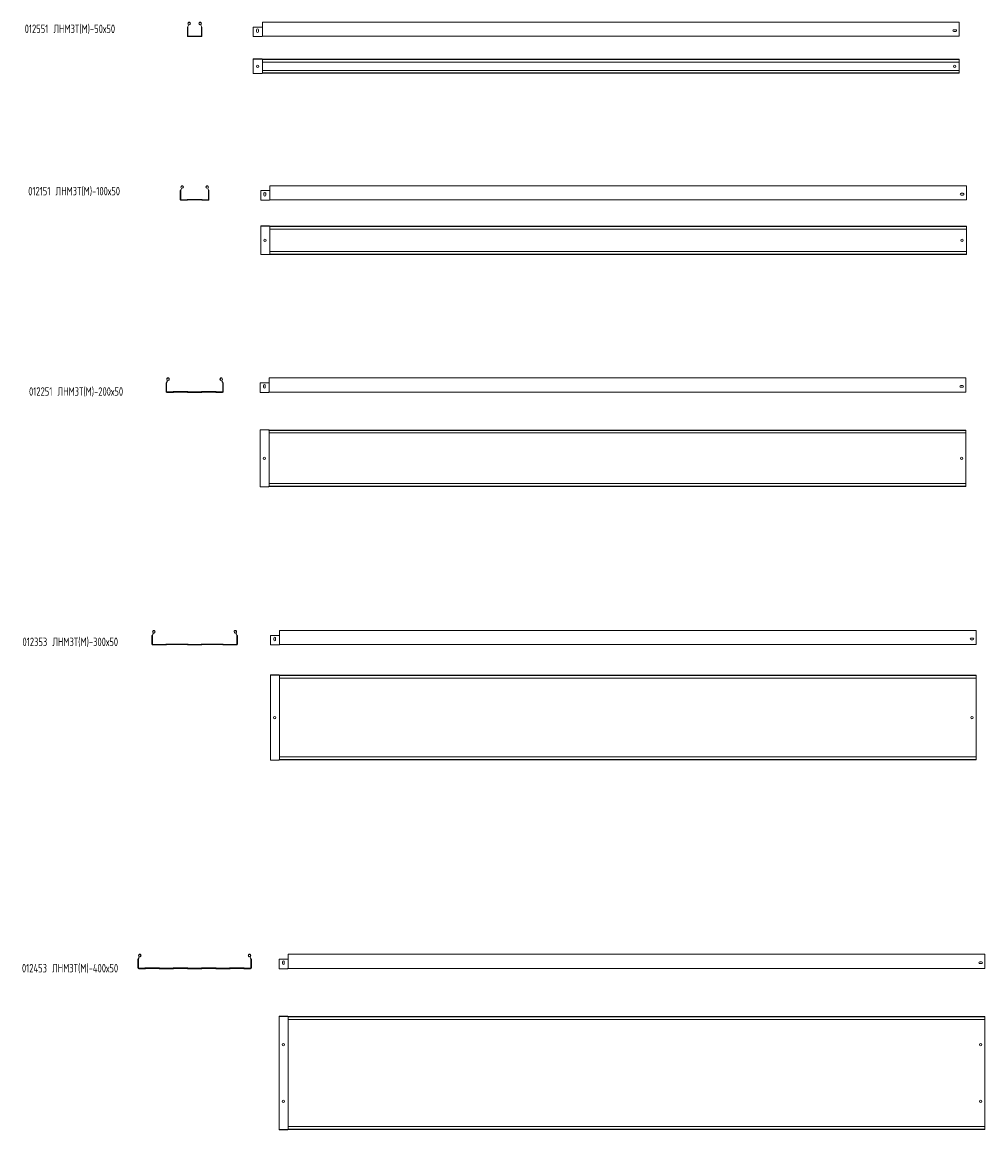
# Model space of a CAD drawing. Header units: millimetres. Extents: x -583 to 2827, y -4183 to -259.
import ezdxf

# ---------------------------------------------------------------- set-up
doc = ezdxf.new("R2010")
doc.units = ezdxf.units.MM
doc.styles.add('SLDTEXTSTYLE0', font='TXT', dxfattribs={"width": 0.7, "bigfont": 'bigfont'})

msp = doc.modelspace()

# ---------------------------------------------------------------- linework, layer by layer
at = {"color": 7, "linetype": 'Continuous', "lineweight": 15}
for p, q in [((4.4, -271.7), (4.8, -271.3)), ((4.8, -272.1), (5.2, -271.7)), ((9.6, -267.5), (9.5, -267)), ((45.9, -267.5), (46.1, -267)), ((50.4, -271.7), (50.7, -272.1)), ((50.8, -271.3), (51.1, -271.7)), ((2735.7, -258.6), (267.7, -258.6)), ((267.7, -266), (267.7, -258.6)), ((267.7, -271.3), (267.7, -266)), ((267.7, -271.7), (267.7, -271.3)), ((267.7, -275.8), (267.7, -271.7)), ((2735.7, -266), (2735.7, -258.6)), ((2735.7, -271.3), (2735.7, -266)), ((2735.7, -271.7), (2735.7, -271.3)), ((2735.7, -275.8), (2735.7, -271.7)), ((2.3, -275.8), (2, -275.8)), ((2, -307.4), (2, -275.8)), ((2.6, -275.8), (2.3, -275.8)), ((2.8, -275.8), (2.6, -275.8)), ((2.8, -307.4), (2.8, -275.8)), ((3.3, -307.4), (3.3, -275.8)), ((51.6, -308), (4, -308)), ((51.6, -308.6), (4, -308.6)), ((51.6, -309.4), (4, -309.4)), ((52.2, -275.8), (52.2, -307.4)), ((52.8, -275.8), (52.8, -307.4)), ((52.8, -275.8), (53, -275.8)), ((53, -275.8), (53.2, -275.8)), ((53.2, -275.8), (53.6, -275.8)), ((53.6, -275.8), (53.6, -307.4)), ((266.1, -275.8), (235.7, -275.8)), ((235.7, -307.4), (235.7, -275.8)), ((235.7, -309.4), (235.7, -307.4)), ((266.1, -309.4), (235.7, -309.4)), ((247.5, -285.3), (247.5, -291.8)), ((254, -291.8), (254, -285.3)), ((266.9, -275.8), (266.1, -275.8)), ((267.1, -275.8), (266.9, -275.8)), ((267.1, -308.7), (266.9, -309)), ((267.5, -275.8), (267.1, -275.8)), ((267.7, -275.8), (267.5, -275.8)), ((267.7, -308.6), (267.5, -308.6)), ((267.7, -307.4), (267.7, -275.8)), ((267.7, -308.6), (267.7, -307.4)), ((267.7, -308.6), (2735.7, -308.6)), ((2717.5, -285.3), (2724, -285.3)), ((2724, -291.8), (2717.5, -291.8)), ((2735.7, -307.4), (2735.7, -275.8)), ((2735.7, -308.6), (2735.7, -307.4)), ((266.1, -389.1), (235.7, -389.1)), ((235.7, -389.6), (235.7, -389.1)), ((266.1, -389.6), (235.7, -389.6)), ((235.7, -389.6), (235.7, -391.1)), ((235.7, -391.1), (235.7, -438.7)), ((266.7, -390), (266.5, -389.8)), ((267.1, -389.7), (266.9, -389.4)), ((267.7, -389.9), (267.5, -389.9)), ((267.7, -390.4), (267.5, -390.4)), ((267.7, -391), (267.7, -389.9)), ((267.7, -389.9), (2735.7, -389.9)), ((2735.7, -391), (267.7, -391)), ((267.7, -400.1), (267.7, -391)), ((2735.7, -391), (2735.7, -389.9)), ((2735.7, -400.1), (2735.7, -391)), ((267.7, -400.1), (2735.7, -400.1)), ((267.7, -400.1), (267.7, -429.6)), ((2735.7, -429.6), (267.7, -429.6)), ((267.7, -438.7), (267.7, -429.6)), ((2735.7, -400.1), (2735.7, -429.6)), ((2735.7, -438.7), (2735.7, -429.6)), ((235.7, -438.7), (235.7, -440.1)), ((235.7, -440.1), (235.7, -440.7)), ((266.1, -440.1), (235.7, -440.1)), ((266.1, -440.7), (235.7, -440.7)), ((266.7, -439.7), (266.5, -439.9)), ((267.1, -440), (266.9, -440.3)), ((267.7, -439.3), (267.5, -439.3)), ((267.7, -439.9), (267.5, -439.9)), ((267.7, -438.7), (2735.7, -438.7)), ((267.7, -439.9), (267.7, -438.7)), ((267.7, -439.9), (2735.7, -439.9)), ((2735.7, -439.9), (2735.7, -438.7)), ((-22.7, -855.6), (-23, -855.6)), ((-23, -887.2), (-23, -855.6)), ((-22.4, -855.6), (-22.7, -855.6)), ((-22.2, -855.6), (-22.4, -855.6)), ((-22.2, -887.2), (-22.2, -855.6)), ((-21.7, -887.2), (-21.7, -855.6)), ((-20.6, -851.5), (-20.2, -851.2)), ((-20.2, -851.9), (-19.8, -851.5)), ((-15.4, -847.3), (-15.5, -846.8)), ((70.9, -847.3), (71.1, -846.8)), ((75.4, -851.5), (75.7, -851.9)), ((75.8, -851.2), (76.1, -851.5)), ((77.2, -855.6), (77.2, -887.2)), ((77.8, -855.6), (77.8, -887.2)), ((77.8, -855.6), (78, -855.6)), ((78, -855.6), (78.2, -855.6)), ((78.2, -855.6), (78.6, -855.6)), ((78.6, -855.6), (78.6, -887.2)), ((292, -855.6), (261.7, -855.6)), ((261.7, -887.2), (261.7, -855.6)), ((292.9, -855.6), (292, -855.6)), ((293.1, -855.6), (292.9, -855.6)), ((293.5, -855.6), (293.1, -855.6)), ((293.7, -855.6), (293.5, -855.6)), ((2761.7, -838.4), (293.7, -838.4)), ((293.7, -845.8), (293.7, -838.4)), ((293.7, -851.2), (293.7, -845.8)), ((293.7, -851.5), (293.7, -851.2)), ((293.7, -855.6), (293.7, -851.5)), ((293.7, -887.2), (293.7, -855.6)), ((2761.7, -845.8), (2761.7, -838.4)), ((2761.7, -851.2), (2761.7, -845.8)), ((2761.7, -851.5), (2761.7, -851.2)), ((2761.7, -855.6), (2761.7, -851.5)), ((2761.7, -887.2), (2761.7, -855.6)), ((1, -887.8), (-21, -887.8)), ((1, -888.4), (-21, -888.4)), ((1, -889.2), (-21, -889.2)), ((2.1, -887.1), (1.6, -887.6)), ((2.5, -887.5), (2, -888)), ((3.1, -888), (2.6, -888.5)), ((52.4, -886.6), (3.1, -886.6)), ((52.4, -887.2), (3.1, -887.2)), ((52.4, -888), (3.1, -888)), ((53, -888.5), (52.5, -888)), ((53.5, -888), (53, -887.5)), ((53.9, -887.6), (53.4, -887.1)), ((76.6, -887.8), (54.6, -887.8)), ((76.6, -888.4), (54.6, -888.4)), ((76.6, -889.2), (54.6, -889.2)), ((261.7, -889.2), (261.7, -887.2)), ((292, -889.2), (261.7, -889.2)), ((273.4, -865.1), (273.4, -871.6)), ((279.9, -871.6), (279.9, -865.1)), ((293.1, -888.6), (292.9, -888.8)), ((293.7, -888.4), (293.5, -888.4)), ((293.7, -888.4), (293.7, -887.2)), ((293.7, -888.4), (2761.7, -888.4)), ((2749.9, -865.1), (2743.4, -865.1)), ((2743.4, -871.6), (2749.9, -871.6)), ((2761.7, -888.4), (2761.7, -887.2)), ((292, -980.8), (261.7, -980.8)), ((261.7, -981.3), (261.7, -980.8)), ((293.1, -981.4), (292.9, -981.1)), ((292, -981.3), (261.7, -981.3)), ((261.7, -981.3), (261.7, -982.8)), ((261.7, -982.8), (261.7, -1004.8)), ((261.7, -1004.8), (261.7, -1006)), ((261.7, -1006), (261.7, -1006.5)), ((261.7, -1006.5), (261.7, -1006.9)), ((261.7, -1006.9), (261.7, -1056.2)), ((292.7, -981.8), (292.4, -981.5)), ((293.7, -981.6), (293.5, -981.6)), ((293.7, -982.1), (293.5, -982.1)), ((293.7, -982.7), (293.7, -981.6)), ((293.7, -981.6), (2761.7, -981.6)), ((2761.7, -982.7), (293.7, -982.7)), ((293.7, -991.8), (293.7, -982.7)), ((293.7, -991.8), (2761.7, -991.8)), ((293.7, -991.8), (293.7, -1004.8)), ((293.7, -1004.8), (293.7, -1005.4)), ((293.7, -1005.4), (293.7, -1005.9)), ((293.7, -1005.9), (293.7, -1006.9)), ((293.7, -1006.9), (293.7, -1056.2)), ((2761.7, -982.7), (2761.7, -981.6)), ((2761.7, -991.8), (2761.7, -982.7)), ((2761.7, -991.8), (2761.7, -1004.8)), ((2761.7, -1004.8), (2761.7, -1005.4)), ((2761.7, -1005.4), (2761.7, -1005.9)), ((2761.7, -1005.9), (2761.7, -1006.9)), ((2761.7, -1006.9), (2761.7, -1056.2)), ((261.7, -1056.2), (261.7, -1056.7)), ((261.7, -1056.7), (261.7, -1057.2)), ((261.7, -1057.2), (261.7, -1058.4)), ((261.7, -1058.4), (261.7, -1080.4)), ((293.7, -1056.2), (293.7, -1057.2)), ((293.7, -1057.2), (293.7, -1057.7)), ((293.7, -1057.7), (293.7, -1058.4)), ((293.7, -1058.4), (293.7, -1071.3)), ((2761.7, -1056.2), (2761.7, -1057.2)), ((2761.7, -1057.2), (2761.7, -1057.7)), ((2761.7, -1057.7), (2761.7, -1058.4)), ((2761.7, -1058.4), (2761.7, -1071.3)), ((261.7, -1080.4), (261.7, -1081.8)), ((261.7, -1081.8), (261.7, -1082.4)), ((292, -1081.8), (261.7, -1081.8)), ((292, -1082.4), (261.7, -1082.4)), ((292.7, -1081.4), (292.4, -1081.6)), ((293.1, -1081.8), (292.9, -1082)), ((293.7, -1081), (293.5, -1081)), ((293.7, -1081.6), (293.5, -1081.6)), ((2761.7, -1071.3), (293.7, -1071.3)), ((293.7, -1080.4), (293.7, -1071.3)), ((293.7, -1080.4), (2761.7, -1080.4)), ((293.7, -1081.6), (293.7, -1080.4)), ((293.7, -1081.6), (2761.7, -1081.6)), ((2761.7, -1080.4), (2761.7, -1071.3)), ((2761.7, -1081.6), (2761.7, -1080.4)), ((-65.4, -1528.1), (-65.6, -1527.4)), ((120.9, -1528.1), (121.1, -1527.4)), ((2759.9, -1519.1), (291.9, -1519.1)), ((291.9, -1526.6), (291.9, -1519.1)), ((291.9, -1531.9), (291.9, -1526.6)), ((2759.9, -1526.6), (2759.9, -1519.1)), ((2759.9, -1531.9), (2759.9, -1526.6)), ((-73.1, -1536.4), (-73.6, -1536.4)), ((-73.6, -1567.3), (-73.6, -1536.4)), ((-72.6, -1536.4), (-73.1, -1536.4)), ((-72.2, -1536.4), (-72.6, -1536.4)), ((-72.2, -1567.3), (-72.2, -1536.4)), ((-71.5, -1567.3), (-71.5, -1536.4)), ((-70.6, -1532.3), (-70.2, -1531.9)), ((-49.3, -1568.4), (-70.4, -1568.4)), ((-49.3, -1569.1), (-70.4, -1569.1)), ((-70.1, -1532.8), (-69.7, -1532.4)), ((-48.2, -1567.9), (-48.3, -1568)), ((-47.7, -1568.4), (-47.8, -1568.5)), ((-46.7, -1569.4), (-46.8, -1569.5)), ((2.2, -1567.2), (-46.6, -1567.2)), ((2.2, -1567.9), (-46.6, -1567.9)), ((2.2, -1569.3), (-46.6, -1569.3)), ((2.3, -1569.5), (2.2, -1569.4)), ((3.3, -1568.5), (3.2, -1568.4)), ((3.8, -1568), (3.7, -1567.9)), ((50.7, -1568.4), (4.9, -1568.4)), ((50.7, -1569.1), (4.9, -1569.1)), ((51.8, -1567.9), (51.7, -1568)), ((52.3, -1568.4), (52.2, -1568.5)), ((53.3, -1569.4), (53.2, -1569.5)), ((102.2, -1567.2), (53.4, -1567.2)), ((102.2, -1567.9), (53.4, -1567.9)), ((102.2, -1569.3), (53.4, -1569.3)), ((102.3, -1569.5), (102.2, -1569.4)), ((103.3, -1568.5), (103.2, -1568.4)), ((103.8, -1568), (103.7, -1567.9)), ((126, -1568.4), (104.9, -1568.4)), ((126, -1569.1), (104.9, -1569.1)), ((125.3, -1532.4), (125.6, -1532.8)), ((125.8, -1531.9), (126.1, -1532.3)), ((127.1, -1536.4), (127.1, -1567.3)), ((127.8, -1536.4), (128.1, -1536.4)), ((127.8, -1536.4), (127.8, -1567.3)), ((128.1, -1536.4), (128.7, -1536.4)), ((128.7, -1536.4), (129.2, -1536.4)), ((129.2, -1536.4), (129.2, -1567.3)), ((289.2, -1536.4), (259.9, -1536.4)), ((259.9, -1567.3), (259.9, -1536.4)), ((259.9, -1570.5), (259.9, -1567.3)), ((271.7, -1545.9), (271.7, -1552.4)), ((278.2, -1552.4), (278.2, -1545.9)), ((290.4, -1536.4), (289.2, -1536.4)), ((290.9, -1536.4), (290.4, -1536.4)), ((290.9, -1569.5), (290.4, -1570)), ((291.7, -1536.4), (290.9, -1536.4)), ((291.9, -1536.4), (291.7, -1536.4)), ((291.9, -1569.1), (291.7, -1569.1)), ((291.9, -1532.3), (291.9, -1531.9)), ((291.9, -1536.4), (291.9, -1532.3)), ((291.9, -1567.3), (291.9, -1536.4)), ((291.9, -1569.1), (291.9, -1567.3)), ((291.9, -1569.1), (2759.9, -1569.1)), ((2741.7, -1545.9), (2748.2, -1545.9)), ((2748.2, -1552.4), (2741.7, -1552.4)), ((2759.9, -1532.3), (2759.9, -1531.9)), ((2759.9, -1536.4), (2759.9, -1532.3)), ((2759.9, -1567.3), (2759.9, -1536.4)), ((2759.9, -1569.1), (2759.9, -1567.3)), ((-49.3, -1570.5), (-70.4, -1570.5)), ((50.7, -1570.5), (4.9, -1570.5)), ((126, -1570.5), (104.9, -1570.5)), ((289.2, -1570.5), (259.9, -1570.5)), ((289.2, -1702.5), (259.9, -1702.5)), ((259.9, -1703.2), (259.9, -1702.5)), ((289.2, -1703.2), (259.9, -1703.2)), ((259.9, -1703.2), (259.9, -1705.7)), ((259.9, -1705.7), (259.9, -1726.8)), ((259.9, -1726.8), (259.9, -1728.9)), ((290.4, -1704), (289.9, -1703.5)), ((290.9, -1703.6), (290.4, -1703)), ((291.9, -1703.9), (291.7, -1703.9)), ((291.9, -1704.6), (291.7, -1704.6)), ((291.9, -1705), (291.9, -1703.9)), ((291.9, -1703.9), (2759.9, -1703.9)), ((2759.9, -1705), (291.9, -1705)), ((291.9, -1714.1), (291.9, -1705)), ((291.9, -1714.1), (2759.9, -1714.1)), ((291.9, -1714.1), (291.9, -1726.8)), ((291.9, -1726.8), (291.9, -1727.9)), ((2759.9, -1705), (2759.9, -1703.9)), ((2759.9, -1714.1), (2759.9, -1705)), ((2759.9, -1714.1), (2759.9, -1726.8)), ((2759.9, -1726.8), (2759.9, -1727.9)), ((259.9, -1728.9), (259.9, -1729)), ((259.9, -1729), (259.9, -1729.5)), ((259.9, -1729.5), (259.9, -1778.3)), ((291.9, -1727.9), (291.9, -1728)), ((291.9, -1728), (291.9, -1729.5)), ((291.9, -1729.5), (291.9, -1778.3)), ((2759.9, -1727.9), (2759.9, -1728)), ((2759.9, -1728), (2759.9, -1729.5)), ((2759.9, -1729.5), (2759.9, -1778.3)), ((259.9, -1778.3), (259.9, -1778.9)), ((259.9, -1778.9), (259.9, -1779)), ((259.9, -1779), (259.9, -1781)), ((259.9, -1781), (259.9, -1826.8)), ((291.9, -1778.3), (291.9, -1779.9)), ((291.9, -1779.9), (291.9, -1780)), ((291.9, -1780), (291.9, -1781)), ((291.9, -1781), (291.9, -1826.8)), ((2759.9, -1778.3), (2759.9, -1779.9)), ((2759.9, -1779.9), (2759.9, -1780)), ((2759.9, -1780), (2759.9, -1781)), ((2759.9, -1781), (2759.9, -1826.8)), ((259.9, -1826.8), (259.9, -1828.9)), ((259.9, -1828.9), (259.9, -1829)), ((259.9, -1829), (259.9, -1829.5)), ((259.9, -1829.5), (259.9, -1878.3)), ((291.9, -1826.8), (291.9, -1827.9)), ((291.9, -1827.9), (291.9, -1828)), ((291.9, -1828), (291.9, -1829.5)), ((291.9, -1829.5), (291.9, -1878.3)), ((2759.9, -1826.8), (2759.9, -1827.9)), ((2759.9, -1827.9), (2759.9, -1828)), ((2759.9, -1828), (2759.9, -1829.5)), ((2759.9, -1829.5), (2759.9, -1878.3)), ((259.9, -1878.3), (259.9, -1878.9)), ((259.9, -1878.9), (259.9, -1879)), ((259.9, -1879), (259.9, -1881)), ((259.9, -1881), (259.9, -1902.1)), ((291.9, -1878.3), (291.9, -1879.9)), ((291.9, -1879.9), (291.9, -1880)), ((291.9, -1880), (291.9, -1881)), ((291.9, -1881), (291.9, -1893.7)), ((2759.9, -1878.3), (2759.9, -1879.9)), ((2759.9, -1879.9), (2759.9, -1880)), ((2759.9, -1880), (2759.9, -1881)), ((2759.9, -1881), (2759.9, -1893.7)), ((259.9, -1902.1), (259.9, -1904.6)), ((259.9, -1904.6), (259.9, -1905.3)), ((289.2, -1904.6), (259.9, -1904.6)), ((289.2, -1905.3), (259.9, -1905.3)), ((290.4, -1903.8), (289.9, -1904.3)), ((290.9, -1904.3), (290.4, -1904.8)), ((291.9, -1903.2), (291.7, -1903.2)), ((291.9, -1903.9), (291.7, -1903.9)), ((2759.9, -1893.7), (291.9, -1893.7)), ((291.9, -1902.8), (291.9, -1893.7)), ((291.9, -1902.8), (2759.9, -1902.8)), ((291.9, -1903.9), (291.9, -1902.8)), ((291.9, -1903.9), (2759.9, -1903.9)), ((2759.9, -1902.8), (2759.9, -1893.7)), ((2759.9, -1903.9), (2759.9, -1902.8)), ((-123.1, -2431.3), (-123.6, -2431.3)), ((-123.6, -2462.2), (-123.6, -2431.3)), ((-122.6, -2431.3), (-123.1, -2431.3)), ((-122.2, -2431.3), (-122.6, -2431.3)), ((-122.2, -2462.2), (-122.2, -2431.3)), ((-121.5, -2462.2), (-121.5, -2431.3)), ((-120.6, -2427.2), (-120.2, -2426.8)), ((-120.1, -2427.6), (-119.7, -2427.3)), ((-115.4, -2423), (-115.6, -2422.3)), ((170.9, -2423), (171.1, -2422.3)), ((175.3, -2427.3), (175.6, -2427.6)), ((175.8, -2426.8), (176.1, -2427.2)), ((177.1, -2431.3), (177.1, -2462.2)), ((177.8, -2431.3), (177.8, -2462.2)), ((177.8, -2431.3), (178.1, -2431.3)), ((178.1, -2431.3), (178.7, -2431.3)), ((178.7, -2431.3), (179.2, -2431.3)), ((179.2, -2431.3), (179.2, -2462.2)), ((325.8, -2431.3), (296.5, -2431.3)), ((296.5, -2462.2), (296.5, -2431.3)), ((327, -2431.3), (325.8, -2431.3)), ((327.5, -2431.3), (327, -2431.3)), ((328.3, -2431.3), (327.5, -2431.3)), ((328.5, -2431.3), (328.3, -2431.3)), ((2796.5, -2414), (328.5, -2414)), ((328.5, -2421.5), (328.5, -2414)), ((328.5, -2426.8), (328.5, -2421.5)), ((328.5, -2427.2), (328.5, -2426.8)), ((328.5, -2431.3), (328.5, -2427.2)), ((328.5, -2462.2), (328.5, -2431.3)), ((2796.5, -2421.5), (2796.5, -2414)), ((2796.5, -2426.8), (2796.5, -2421.5)), ((2796.5, -2427.2), (2796.5, -2426.8)), ((2796.5, -2431.3), (2796.5, -2427.2)), ((2796.5, -2462.2), (2796.5, -2431.3)), ((-74.3, -2463.3), (-120.4, -2463.3)), ((-74.3, -2464), (-120.4, -2464)), ((-74.3, -2465.4), (-120.4, -2465.4)), ((-73.2, -2462.8), (-73.3, -2462.9)), ((-72.7, -2463.3), (-72.8, -2463.4)), ((-71.7, -2464.3), (-71.8, -2464.4)), ((2.2, -2462.1), (-71.6, -2462.1)), ((2.2, -2462.8), (-71.6, -2462.8)), ((2.2, -2464.2), (-71.6, -2464.2)), ((2.3, -2464.4), (2.2, -2464.3)), ((3.3, -2463.4), (3.2, -2463.3)), ((3.8, -2462.9), (3.7, -2462.8)), ((50.7, -2463.3), (4.9, -2463.3)), ((50.7, -2464), (4.9, -2464)), ((50.7, -2465.4), (4.9, -2465.4)), ((51.8, -2462.8), (51.7, -2462.9)), ((52.3, -2463.3), (52.2, -2463.4)), ((53.3, -2464.3), (53.2, -2464.4)), ((127.2, -2462.1), (53.4, -2462.1)), ((127.2, -2462.8), (53.4, -2462.8)), ((127.2, -2464.2), (53.4, -2464.2)), ((127.3, -2464.4), (127.2, -2464.3)), ((128.3, -2463.4), (128.2, -2463.3)), ((128.8, -2462.9), (128.7, -2462.8)), ((176, -2463.3), (129.9, -2463.3)), ((176, -2464), (129.9, -2464)), ((176, -2465.4), (129.9, -2465.4)), ((296.5, -2465.4), (296.5, -2462.2)), ((325.8, -2465.4), (296.5, -2465.4)), ((308.2, -2440.8), (308.2, -2447.3)), ((314.7, -2447.3), (314.7, -2440.8)), ((327.5, -2464.4), (327, -2464.9)), ((328.5, -2464), (328.3, -2464)), ((328.5, -2464), (328.5, -2462.2)), ((328.5, -2464), (2796.5, -2464)), ((2784.7, -2440.8), (2778.2, -2440.8)), ((2778.2, -2447.3), (2784.7, -2447.3)), ((2796.5, -2464), (2796.5, -2462.2)), ((325.8, -2571.1), (296.5, -2571.1)), ((296.5, -2571.8), (296.5, -2571.1)), ((325.8, -2571.8), (296.5, -2571.8)), ((296.5, -2571.8), (296.5, -2574.3)), ((296.5, -2574.3), (296.5, -2620.4)), ((326.9, -2572.6), (326.5, -2572.1)), ((327.5, -2572.1), (327, -2571.6)), ((328.5, -2572.5), (328.3, -2572.5)), ((328.5, -2573.2), (328.3, -2573.2)), ((328.5, -2573.6), (328.5, -2572.5)), ((328.5, -2572.5), (2796.5, -2572.5)), ((2796.5, -2573.6), (328.5, -2573.6)), ((328.5, -2582.7), (328.5, -2573.6)), ((328.5, -2582.7), (2796.5, -2582.7)), ((328.5, -2582.7), (328.5, -2620.4)), ((2796.5, -2573.6), (2796.5, -2572.5)), ((2796.5, -2582.7), (2796.5, -2573.6)), ((2796.5, -2582.7), (2796.5, -2620.4)), ((296.5, -2620.4), (296.5, -2622.4)), ((296.5, -2622.4), (296.5, -2622.5)), ((296.5, -2622.5), (296.5, -2623.1)), ((296.5, -2623.1), (296.5, -2696.8)), ((328.5, -2620.4), (328.5, -2621.4)), ((328.5, -2621.4), (328.5, -2621.5)), ((328.5, -2621.5), (328.5, -2623.1)), ((328.5, -2623.1), (328.5, -2696.8)), ((2796.5, -2620.4), (2796.5, -2621.4)), ((2796.5, -2621.4), (2796.5, -2621.5)), ((2796.5, -2621.5), (2796.5, -2623.1)), ((2796.5, -2623.1), (2796.5, -2696.8)), ((296.5, -2696.8), (296.5, -2697.4)), ((296.5, -2697.4), (296.5, -2697.5)), ((296.5, -2697.5), (296.5, -2699.6)), ((296.5, -2699.6), (296.5, -2745.4)), ((328.5, -2696.8), (328.5, -2698.4)), ((328.5, -2698.4), (328.5, -2698.5)), ((328.5, -2698.5), (328.5, -2699.6)), ((328.5, -2699.6), (328.5, -2745.4)), ((2796.5, -2696.8), (2796.5, -2698.4)), ((2796.5, -2698.4), (2796.5, -2698.5)), ((2796.5, -2698.5), (2796.5, -2699.6)), ((2796.5, -2699.6), (2796.5, -2745.4)), ((296.5, -2745.4), (296.5, -2747.4)), ((328.5, -2745.4), (328.5, -2746.4)), ((328.5, -2746.4), (328.5, -2746.5)), ((328.5, -2746.5), (328.5, -2748.1)), ((2796.5, -2745.4), (2796.5, -2746.4)), ((2796.5, -2746.4), (2796.5, -2746.5)), ((2796.5, -2746.5), (2796.5, -2748.1)), ((296.5, -2747.4), (296.5, -2747.5)), ((296.5, -2747.5), (296.5, -2748.1)), ((296.5, -2748.1), (296.5, -2821.8)), ((328.5, -2748.1), (328.5, -2821.8)), ((2796.5, -2748.1), (2796.5, -2821.8)), ((296.5, -2821.8), (296.5, -2822.4)), ((296.5, -2822.4), (296.5, -2822.5)), ((296.5, -2822.5), (296.5, -2824.6)), ((296.5, -2824.6), (296.5, -2870.7)), ((328.5, -2821.8), (328.5, -2823.4)), ((328.5, -2823.4), (328.5, -2823.5)), ((328.5, -2823.5), (328.5, -2824.6)), ((328.5, -2824.6), (328.5, -2862.2)), ((2796.5, -2821.8), (2796.5, -2823.4)), ((2796.5, -2823.4), (2796.5, -2823.5)), ((2796.5, -2823.5), (2796.5, -2824.6)), ((2796.5, -2824.6), (2796.5, -2862.2)), ((2796.5, -2862.2), (328.5, -2862.2)), ((328.5, -2871.3), (328.5, -2862.2)), ((2796.5, -2871.3), (2796.5, -2862.2)), ((296.5, -2870.7), (296.5, -2873.2)), ((296.5, -2873.2), (296.5, -2873.9)), ((325.8, -2873.2), (296.5, -2873.2)), ((325.8, -2873.9), (296.5, -2873.9)), ((326.9, -2872.4), (326.5, -2872.9)), ((327.5, -2872.8), (327, -2873.3)), ((328.5, -2871.8), (328.3, -2871.8)), ((328.5, -2872.5), (328.3, -2872.5)), ((328.5, -2871.3), (2796.5, -2871.3)), ((328.5, -2872.5), (328.5, -2871.3)), ((328.5, -2872.5), (2796.5, -2872.5)), ((2796.5, -2872.5), (2796.5, -2871.3)), ((-165.4, -3570.2), (-165.6, -3569.6)), ((220.9, -3570.2), (221.1, -3569.6)), ((2827.2, -3561.3), (359.2, -3561.3)), ((359.2, -3568.8), (359.2, -3561.3)), ((359.2, -3574.1), (359.2, -3568.8)), ((2827.2, -3568.8), (2827.2, -3561.3)), ((2827.2, -3574.1), (2827.2, -3568.8)), ((-173.1, -3578.6), (-173.6, -3578.6)), ((-173.6, -3578.6), (-173.6, -3609.5)), ((-172.6, -3578.6), (-173.1, -3578.6)), ((-172.2, -3578.6), (-172.6, -3578.6)), ((-172.2, -3609.5), (-172.2, -3578.6)), ((-171.5, -3609.5), (-171.5, -3578.6)), ((-170.6, -3574.4), (-170.2, -3574.1)), ((-149.3, -3610.6), (-170.4, -3610.6)), ((-170.1, -3574.9), (-169.7, -3574.5)), ((-148.2, -3610), (-148.3, -3610.2)), ((-147.7, -3610.5), (-147.8, -3610.7)), ((-97.8, -3609.4), (-146.6, -3609.4)), ((-97.8, -3610.1), (-146.6, -3610.1)), ((-96.7, -3610.7), (-96.8, -3610.5)), ((-96.2, -3610.2), (-96.3, -3610)), ((-49.3, -3610.6), (-95.1, -3610.6)), ((-48.2, -3610), (-48.3, -3610.2)), ((-47.7, -3610.5), (-47.8, -3610.7)), ((2.2, -3609.4), (-46.6, -3609.4)), ((2.2, -3610.1), (-46.6, -3610.1)), ((3.3, -3610.7), (3.2, -3610.5)), ((3.8, -3610.2), (3.7, -3610)), ((50.7, -3610.6), (4.9, -3610.6)), ((51.8, -3610), (51.7, -3610.2)), ((52.3, -3610.5), (52.2, -3610.7)), ((102.2, -3609.4), (53.4, -3609.4)), ((102.2, -3610.1), (53.4, -3610.1)), ((103.3, -3610.7), (103.2, -3610.5)), ((103.8, -3610.2), (103.7, -3610)), ((150.7, -3610.6), (104.9, -3610.6)), ((151.8, -3610), (151.7, -3610.2)), ((152.3, -3610.5), (152.2, -3610.7)), ((202.2, -3609.4), (153.4, -3609.4)), ((202.2, -3610.1), (153.4, -3610.1)), ((203.3, -3610.7), (203.2, -3610.5)), ((203.8, -3610.2), (203.7, -3610)), ((226, -3610.6), (204.9, -3610.6)), ((225.3, -3574.5), (225.6, -3574.9)), ((225.8, -3574.1), (226.1, -3574.4)), ((227.1, -3578.6), (227.1, -3609.5)), ((227.8, -3578.6), (228.1, -3578.6)), ((227.8, -3578.6), (227.8, -3609.5)), ((228.1, -3578.6), (228.7, -3578.6)), ((228.7, -3578.6), (229.2, -3578.6)), ((229.2, -3609.5), (229.2, -3578.6)), ((356.5, -3578.6), (327.2, -3578.6)), ((327.2, -3578.6), (327.2, -3609.5)), ((327.2, -3609.5), (327.2, -3612.7)), ((338.9, -3588), (338.9, -3594.5)), ((345.4, -3594.5), (345.4, -3588)), ((357.7, -3578.6), (356.5, -3578.6)), ((358.2, -3578.6), (357.7, -3578.6)), ((359, -3578.6), (358.2, -3578.6)), ((359.2, -3578.6), (359, -3578.6)), ((359.2, -3574.4), (359.2, -3574.1)), ((359.2, -3578.6), (359.2, -3574.4)), ((359.2, -3578.6), (359.2, -3609.5)), ((359.2, -3609.5), (359.2, -3611.3)), ((2808.9, -3588), (2815.4, -3588)), ((2815.4, -3594.5), (2808.9, -3594.5)), ((2827.2, -3574.4), (2827.2, -3574.1)), ((2827.2, -3578.6), (2827.2, -3574.4)), ((2827.2, -3609.5), (2827.2, -3578.6)), ((2827.2, -3611.3), (2827.2, -3609.5)), ((-149.3, -3611.3), (-170.4, -3611.3)), ((-170.4, -3612.7), (-149.3, -3612.7)), ((-146.8, -3611.6), (-146.7, -3611.5)), ((-146.6, -3611.5), (-97.8, -3611.5)), ((-97.8, -3611.5), (-97.7, -3611.6)), ((-49.3, -3611.3), (-95.1, -3611.3)), ((-95.1, -3612.7), (-49.3, -3612.7)), ((-46.8, -3611.6), (-46.7, -3611.5)), ((-46.6, -3611.5), (2.2, -3611.5)), ((2.2, -3611.5), (2.3, -3611.6)), ((50.7, -3611.3), (4.9, -3611.3)), ((4.9, -3612.7), (50.7, -3612.7)), ((53.2, -3611.6), (53.3, -3611.5)), ((53.4, -3611.5), (102.2, -3611.5)), ((102.2, -3611.5), (102.3, -3611.6)), ((150.7, -3611.3), (104.9, -3611.3)), ((104.9, -3612.7), (150.7, -3612.7)), ((153.2, -3611.6), (153.3, -3611.5)), ((153.4, -3611.5), (202.2, -3611.5)), ((202.2, -3611.5), (202.3, -3611.6)), ((226, -3611.3), (204.9, -3611.3)), ((204.9, -3612.7), (226, -3612.7)), ((356.5, -3612.7), (327.2, -3612.7)), ((358.2, -3611.7), (357.7, -3612.2)), ((359.2, -3611.3), (359, -3611.3)), ((359.2, -3611.3), (2827.2, -3611.3)), ((327.2, -3781.3), (327.2, -3780.6)), ((356.5, -3780.6), (327.2, -3780.6)), ((356.5, -3781.3), (327.2, -3781.3)), ((327.2, -3783.8), (327.2, -3781.3)), ((327.2, -3804.9), (327.2, -3783.8)), ((327.2, -3807), (327.2, -3804.9)), ((327.2, -3807.1), (327.2, -3807)), ((327.2, -3807.6), (327.2, -3807.1)), ((357.7, -3782.1), (357.2, -3781.6)), ((358.2, -3781.7), (357.7, -3781.1)), ((359.2, -3782), (359, -3782)), ((359.2, -3782.7), (359, -3782.7)), ((359.2, -3783.1), (359.2, -3782)), ((359.2, -3782), (2827.2, -3782)), ((2827.2, -3783.1), (359.2, -3783.1)), ((359.2, -3792.2), (359.2, -3783.1)), ((359.2, -3792.2), (2827.2, -3792.2)), ((359.2, -3804.9), (359.2, -3792.2)), ((359.2, -3806), (359.2, -3804.9)), ((359.2, -3806.1), (359.2, -3806)), ((359.2, -3807.6), (359.2, -3806.1)), ((2827.2, -3783.1), (2827.2, -3782)), ((2827.2, -3792.2), (2827.2, -3783.1)), ((2827.2, -3792.2), (2827.2, -3804.9)), ((2827.2, -3804.9), (2827.2, -3806)), ((2827.2, -3806), (2827.2, -3806.1)), ((2827.2, -3806.1), (2827.2, -3807.6)), ((327.2, -3856.4), (327.2, -3807.6)), ((359.2, -3856.4), (359.2, -3807.6)), ((2827.2, -3807.6), (2827.2, -3856.4)), ((327.2, -3857), (327.2, -3856.4)), ((327.2, -3857.1), (327.2, -3857)), ((327.2, -3859.1), (327.2, -3857.1)), ((327.2, -3904.9), (327.2, -3859.1)), ((359.2, -3858), (359.2, -3856.4)), ((359.2, -3858.1), (359.2, -3858)), ((359.2, -3859.1), (359.2, -3858.1)), ((359.2, -3904.9), (359.2, -3859.1)), ((2827.2, -3856.4), (2827.2, -3858)), ((2827.2, -3858), (2827.2, -3858.1)), ((2827.2, -3858.1), (2827.2, -3859.1)), ((2827.2, -3859.1), (2827.2, -3904.9)), ((327.2, -3907), (327.2, -3904.9)), ((327.2, -3907.1), (327.2, -3907)), ((327.2, -3907.6), (327.2, -3907.1)), ((327.2, -3956.4), (327.2, -3907.6)), ((359.2, -3906), (359.2, -3904.9)), ((359.2, -3906.1), (359.2, -3906)), ((359.2, -3907.6), (359.2, -3906.1)), ((359.2, -3956.4), (359.2, -3907.6)), ((2827.2, -3904.9), (2827.2, -3906)), ((2827.2, -3906), (2827.2, -3906.1)), ((2827.2, -3906.1), (2827.2, -3907.6)), ((2827.2, -3907.6), (2827.2, -3956.4)), ((327.2, -3957), (327.2, -3956.4)), ((327.2, -3957.1), (327.2, -3957)), ((327.2, -3959.1), (327.2, -3957.1)), ((327.2, -4004.9), (327.2, -3959.1)), ((359.2, -3958), (359.2, -3956.4)), ((359.2, -3958.1), (359.2, -3958)), ((359.2, -3959.1), (359.2, -3958.1)), ((359.2, -4004.9), (359.2, -3959.1)), ((2827.2, -3956.4), (2827.2, -3958)), ((2827.2, -3958), (2827.2, -3958.1)), ((2827.2, -3958.1), (2827.2, -3959.1)), ((2827.2, -3959.1), (2827.2, -4004.9)), ((327.2, -4007), (327.2, -4004.9)), ((327.2, -4007.1), (327.2, -4007)), ((327.2, -4007.6), (327.2, -4007.1)), ((327.2, -4056.4), (327.2, -4007.6)), ((359.2, -4006), (359.2, -4004.9)), ((359.2, -4006.1), (359.2, -4006)), ((359.2, -4007.6), (359.2, -4006.1)), ((359.2, -4056.4), (359.2, -4007.6)), ((2827.2, -4004.9), (2827.2, -4006)), ((2827.2, -4006), (2827.2, -4006.1)), ((2827.2, -4006.1), (2827.2, -4007.6)), ((2827.2, -4007.6), (2827.2, -4056.4)), ((327.2, -4057), (327.2, -4056.4)), ((327.2, -4057.1), (327.2, -4057)), ((327.2, -4059.1), (327.2, -4057.1)), ((327.2, -4104.9), (327.2, -4059.1)), ((359.2, -4058), (359.2, -4056.4)), ((359.2, -4058.1), (359.2, -4058)), ((359.2, -4059.1), (359.2, -4058.1)), ((359.2, -4104.9), (359.2, -4059.1)), ((2827.2, -4056.4), (2827.2, -4058)), ((2827.2, -4058), (2827.2, -4058.1)), ((2827.2, -4058.1), (2827.2, -4059.1)), ((2827.2, -4059.1), (2827.2, -4104.9)), ((327.2, -4107), (327.2, -4104.9)), ((327.2, -4107.1), (327.2, -4107)), ((327.2, -4107.6), (327.2, -4107.1)), ((327.2, -4156.4), (327.2, -4107.6)), ((359.2, -4106), (359.2, -4104.9)), ((359.2, -4106.1), (359.2, -4106)), ((359.2, -4107.6), (359.2, -4106.1)), ((359.2, -4156.4), (359.2, -4107.6)), ((2827.2, -4104.9), (2827.2, -4106)), ((2827.2, -4106), (2827.2, -4106.1)), ((2827.2, -4106.1), (2827.2, -4107.6)), ((2827.2, -4107.6), (2827.2, -4156.4)), ((327.2, -4157), (327.2, -4156.4)), ((327.2, -4157.1), (327.2, -4157)), ((327.2, -4159.1), (327.2, -4157.1)), ((327.2, -4180.2), (327.2, -4159.1)), ((359.2, -4158), (359.2, -4156.4)), ((359.2, -4158.1), (359.2, -4158)), ((359.2, -4159.1), (359.2, -4158.1)), ((359.2, -4171.8), (359.2, -4159.1)), ((2827.2, -4156.4), (2827.2, -4158)), ((2827.2, -4158), (2827.2, -4158.1)), ((2827.2, -4158.1), (2827.2, -4159.1)), ((2827.2, -4159.1), (2827.2, -4171.8)), ((327.2, -4182.7), (327.2, -4180.2)), ((356.5, -4182.7), (327.2, -4182.7)), ((327.2, -4182.7), (327.2, -4183.4)), ((356.5, -4183.4), (327.2, -4183.4)), ((357.7, -4181.9), (357.2, -4182.4)), ((358.2, -4182.4), (357.7, -4182.9)), ((359.2, -4181.3), (359, -4181.3)), ((359.2, -4182), (359, -4182)), ((2827.2, -4171.8), (359.2, -4171.8)), ((359.2, -4180.9), (359.2, -4171.8)), ((359.2, -4180.9), (2827.2, -4180.9)), ((359.2, -4182), (359.2, -4180.9)), ((359.2, -4182), (2827.2, -4182)), ((2827.2, -4180.9), (2827.2, -4171.8)), ((2827.2, -4182), (2827.2, -4180.9))]:
    msp.add_line(p, q, dxfattribs=at)
for centre in [(250.7, -414.9), (2720.7, -414.9), (276.7, -1031.6), (2746.7, -1031.6), (274.9, -1803.9), (2744.9, -1803.9), (311.5, -2722.5), (2781.5, -2722.5), (342.2, -3882), (2812.2, -3882), (342.2, -4082), (2812.2, -4082)]:
    msp.add_circle(centre, 4, dxfattribs=at)
for centre, radius, start, end in [((8.8, -275.8), 6, 136.4642, 180), ((8.8, -275.8), 5.45, 136.4642, 180), ((8.4, -263.1), 4.55, 285, 219.6825), ((8.4, -263.1), 4, 285, 219.6825), ((1.9, -268.6), 4, 316.4642, 39.6825), ((1.9, -268.6), 4.55, 316.4642, 39.6825), ((47.1, -263.1), 4.55, 320.3175, 255), ((47.1, -263.1), 4, 320.3175, 255), ((53.7, -268.6), 4.55, 140.3175, 223.5358), ((53.7, -268.6), 4, 140.3175, 223.5358), ((46.8, -275.8), 5.45, 0, 43.5358), ((46.8, -275.8), 6, 0, 43.5358), ((4, -307.4), 2, 180, 270), ((4, -307.4), 1.2, 180, 270), ((4, -307.4), 0.65, 180, 270), ((51.6, -307.4), 0.65, 270, 0), ((51.6, -307.4), 1.2, 270, 0), ((51.6, -307.4), 2, 270, 0), ((250.7, -285.3), 3.25, 0, 180), ((250.7, -291.8), 3.25, 180, 360), ((266.1, -308.3), 1.1, 270, 318.1897), ((267.5, -309.1), 0.55, 90, 138.1897), ((2717.5, -288.6), 3.25, 90, 270), ((2724, -288.6), 3.25, 270, 90), ((266.1, -390.2), 1.1, 41.8103, 90), ((266.1, -390.2), 0.55, 41.8103, 90), ((267.5, -389.3), 1.1, 221.8103, 270), ((267.5, -389.3), 0.55, 221.8103, 270), ((266.1, -439.6), 0.55, 270, 318.1897), ((266.1, -439.6), 1.1, 270, 318.1897), ((267.5, -440.4), 1.1, 90, 138.1897), ((267.5, -440.4), 0.55, 90, 138.1897), ((-16.2, -855.6), 6, 136.4642, 180), ((-16.2, -855.6), 5.45, 136.4642, 180), ((-16.6, -842.9), 4.55, 285, 219.6825), ((-16.6, -842.9), 4, 285, 219.6825), ((-23.1, -848.4), 4, 316.4642, 39.6825), ((-23.1, -848.4), 4.55, 316.4642, 39.6825), ((72.1, -842.9), 4.55, 320.3175, 255), ((72.1, -842.9), 4, 320.3175, 255), ((78.7, -848.4), 4.55, 140.3175, 223.5358), ((78.7, -848.4), 4, 140.3175, 223.5358), ((71.8, -855.6), 5.45, 0, 43.5358), ((71.8, -855.6), 6, 0, 43.5358), ((276.7, -865.1), 3.25, 0, 180), ((-21, -887.2), 2, 180, 270), ((-21, -887.2), 1.2, 180, 270), ((-21, -887.2), 0.65, 180, 270), ((1, -886.9), 0.9, 270, 315), ((1, -886.9), 1.45, 270, 315), ((1, -886.9), 2.25, 270, 315), ((3.1, -888.1), 1.45, 90, 135), ((3.1, -888.1), 0.9, 90, 135), ((3.1, -888.1), 0.1, 90, 135), ((52.4, -888.1), 1.45, 45, 90), ((52.4, -888.1), 0.9, 45, 90), ((52.4, -888.1), 0.1, 45, 90), ((54.6, -886.9), 2.25, 225, 270), ((54.6, -886.9), 1.45, 225, 270), ((54.6, -886.9), 0.9, 225, 270), ((76.6, -887.2), 0.65, 270, 0), ((76.6, -887.2), 1.2, 270, 0), ((76.6, -887.2), 2, 270, 0), ((276.7, -871.6), 3.25, 180, 360), ((292, -888.1), 1.1, 270, 318.1897), ((293.5, -888.9), 0.55, 90, 138.1897), ((2743.4, -868.4), 3.25, 90, 270), ((2749.9, -868.4), 3.25, 270, 90), ((292, -981.9), 1.1, 41.8103, 90), ((292, -981.9), 0.55, 41.8103, 90), ((293.5, -981), 1.1, 221.8103, 270), ((293.5, -981), 0.55, 221.8103, 270), ((292, -1081.3), 0.55, 270, 318.1897), ((292, -1081.3), 1.1, 270, 318.1897), ((293.5, -1082.1), 1.1, 90, 138.1897), ((293.5, -1082.1), 0.55, 90, 138.1897), ((-66.6, -1523.7), 4.55, 285, 219.6825), ((-66.6, -1523.7), 3.85, 285, 219.6825), ((-73.1, -1529.2), 4, 316.4642, 39.6825), ((-73.1, -1529.2), 4.7, 316.4642, 39.6825), ((122.1, -1523.7), 4.55, 320.3175, 255), ((122.1, -1523.7), 3.85, 320.3175, 255), ((128.7, -1529.2), 4.7, 140.3175, 223.5358), ((128.7, -1529.2), 4, 140.3175, 223.5358), ((-70.4, -1567.3), 3.2, 180, 270), ((-66.2, -1536.4), 6, 136.4642, 180), ((-70.4, -1567.3), 1.8, 180, 270), ((-66.2, -1536.4), 5.3, 136.4642, 180), ((-70.4, -1567.3), 1.1, 180, 270), ((-49.3, -1566.9), 1.5, 270, 315), ((-49.3, -1566.9), 2.2, 270, 315), ((-49.3, -1566.9), 3.6, 270, 315), ((-46.6, -1569.4), 2.2, 90, 135), ((-46.6, -1569.4), 1.5, 90, 135), ((-46.6, -1569.4), 0.1, 90, 135), ((2.2, -1569.4), 2.2, 45, 90), ((2.2, -1569.4), 1.5, 45, 90), ((2.2, -1569.4), 0.1, 45, 90), ((4.9, -1566.9), 3.6, 225, 270), ((4.9, -1566.9), 2.2, 225, 270), ((4.9, -1566.9), 1.5, 225, 270), ((50.7, -1566.9), 1.5, 270, 315), ((50.7, -1566.9), 2.2, 270, 315), ((50.7, -1566.9), 3.6, 270, 315), ((53.4, -1569.4), 2.2, 90, 135), ((53.4, -1569.4), 1.5, 90, 135), ((53.4, -1569.4), 0.1, 90, 135), ((102.2, -1569.4), 2.2, 45, 90), ((102.2, -1569.4), 1.5, 45, 90), ((102.2, -1569.4), 0.1, 45, 90), ((104.9, -1566.9), 3.6, 225, 270), ((104.9, -1566.9), 2.2, 225, 270), ((104.9, -1566.9), 1.5, 225, 270), ((121.8, -1536.4), 5.3, 0, 43.5358), ((126, -1567.3), 3.2, 270, 0), ((126, -1567.3), 1.8, 270, 0), ((126, -1567.3), 1.1, 270, 0), ((121.8, -1536.4), 6, 0, 43.5358), ((274.9, -1545.9), 3.25, 0, 180), ((274.9, -1552.4), 3.25, 180, 0), ((291.7, -1570.2), 1.1, 90, 137.6859), ((2741.7, -1549.1), 3.25, 90, 270), ((2748.2, -1549.1), 3.25, 270, 90), ((289.2, -1568.9), 1.6, 270, 317.6859), ((289.2, -1704.1), 1.6, 42.3141, 90), ((289.2, -1704.1), 0.9, 42.3141, 90), ((291.7, -1702.8), 1.8, 222.3141, 270), ((291.7, -1702.8), 1.1, 222.3141, 270), ((289.2, -1903.7), 0.9, 270, 317.6859), ((289.2, -1903.7), 1.6, 270, 317.6859), ((291.7, -1905), 1.8, 90, 137.6859), ((291.7, -1905), 1.1, 90, 137.6859), ((-116.2, -2431.3), 6, 136.4642, 180), ((-116.2, -2431.3), 5.3, 136.4642, 180), ((-116.6, -2418.6), 4.55, 285, 219.6825), ((-116.6, -2418.6), 3.85, 285, 219.6825), ((-123.1, -2424), 4, 316.4642, 39.6825), ((-123.1, -2424), 4.7, 316.4642, 39.6825), ((172.1, -2418.6), 4.55, 320.3175, 255), ((172.1, -2418.6), 3.85, 320.3175, 255), ((178.7, -2424), 4.7, 140.3175, 223.5358), ((178.7, -2424), 4, 140.3175, 223.5358), ((171.8, -2431.3), 5.3, 0, 43.5358), ((171.8, -2431.3), 6, 360, 43.5358), ((-120.4, -2462.2), 3.2, 180, 270), ((-120.4, -2462.2), 1.8, 180, 270), ((-120.4, -2462.2), 1.1, 180, 270), ((-74.3, -2461.8), 1.5, 270, 315), ((-74.3, -2461.8), 2.2, 270, 315), ((-74.3, -2461.8), 3.6, 270, 315), ((-71.6, -2464.3), 2.2, 90, 135), ((-71.6, -2464.3), 1.5, 90, 135), ((-71.6, -2464.3), 0.1, 90, 135), ((2.2, -2464.3), 2.2, 45, 90), ((2.2, -2464.3), 1.5, 45, 90), ((2.2, -2464.3), 0.1, 45, 90), ((4.9, -2461.8), 3.6, 225, 270), ((4.9, -2461.8), 2.2, 225, 270), ((4.9, -2461.8), 1.5, 225, 270), ((50.7, -2461.8), 1.5, 270, 315), ((50.7, -2461.8), 2.2, 270, 315), ((50.7, -2461.8), 3.6, 270, 315), ((53.4, -2464.3), 2.2, 90, 135), ((53.4, -2464.3), 1.5, 90, 135), ((53.4, -2464.3), 0.1, 90, 135), ((127.2, -2464.3), 2.2, 45, 90), ((127.2, -2464.3), 1.5, 45, 90), ((127.2, -2464.3), 0.1, 45, 90), ((129.9, -2461.8), 3.6, 225, 270), ((129.9, -2461.8), 2.2, 225, 270), ((129.9, -2461.8), 1.5, 225, 270), ((176, -2462.2), 1.1, 270, 0), ((176, -2462.2), 1.8, 270, 0), ((176, -2462.2), 3.2, 270, 0), ((311.5, -2440.8), 3.25, 0, 180), ((311.5, -2447.3), 3.25, 180, 0), ((325.8, -2463.8), 1.6, 270, 317.6859), ((328.3, -2465.1), 1.1, 90, 137.6859), ((2778.2, -2444), 3.25, 90, 270), ((2784.7, -2444), 3.25, 270, 90), ((325.8, -2572.7), 1.6, 42.3141, 90), ((325.8, -2572.7), 0.9, 42.3141, 90), ((328.3, -2571.4), 1.8, 222.3141, 270), ((328.3, -2571.4), 1.1, 222.3141, 270), ((325.8, -2872.3), 0.9, 270, 317.6859), ((325.8, -2872.3), 1.6, 270, 317.6859), ((328.3, -2873.6), 1.8, 90, 137.6859), ((328.3, -2873.6), 1.1, 90, 137.6859), ((-166.6, -3565.8), 4.55, 285, 219.6825), ((-166.6, -3565.8), 3.85, 285, 219.6825), ((-173.1, -3571.3), 4, 316.4642, 39.6825), ((-173.1, -3571.3), 4.7, 316.4642, 39.6825), ((222.1, -3565.8), 4.55, 320.3175, 255), ((222.1, -3565.8), 3.85, 320.3175, 255), ((228.7, -3571.3), 4.7, 140.3175, 223.5358), ((228.7, -3571.3), 4, 140.3175, 223.5358), ((-170.4, -3609.5), 3.2, 180, 270), ((-166.2, -3578.6), 6, 136.4642, 180), ((-170.4, -3609.5), 1.8, 180, 270), ((-166.2, -3578.6), 5.3, 136.4642, 180), ((-170.4, -3609.5), 1.1, 180, 270), ((-149.3, -3609.1), 1.5, 270, 315), ((-149.3, -3609.1), 2.2, 270, 315), ((-146.6, -3611.6), 2.2, 90, 135), ((-146.6, -3611.6), 1.5, 90, 135), ((-97.8, -3611.6), 2.2, 45, 90), ((-97.8, -3611.6), 1.5, 45, 90), ((-95.1, -3609.1), 2.2, 225, 270), ((-95.1, -3609.1), 1.5, 225, 270), ((-49.3, -3609.1), 1.5, 270, 315), ((-49.3, -3609.1), 2.2, 270, 315), ((-46.6, -3611.6), 2.2, 90, 135), ((-46.6, -3611.6), 1.5, 90, 135), ((2.2, -3611.6), 2.2, 45, 90), ((2.2, -3611.6), 1.5, 45, 90), ((4.9, -3609.1), 2.2, 225, 270), ((4.9, -3609.1), 1.5, 225, 270), ((50.7, -3609.1), 1.5, 270, 315), ((50.7, -3609.1), 2.2, 270, 315), ((53.4, -3611.6), 2.2, 90, 135), ((53.4, -3611.6), 1.5, 90, 135), ((102.2, -3611.6), 2.2, 45, 90), ((102.2, -3611.6), 1.5, 45, 90), ((104.9, -3609.1), 2.2, 225, 270), ((104.9, -3609.1), 1.5, 225, 270), ((150.7, -3609.1), 1.5, 270, 315), ((150.7, -3609.1), 2.2, 270, 315), ((153.4, -3611.6), 2.2, 90, 135), ((153.4, -3611.6), 1.5, 90, 135), ((202.2, -3611.6), 2.2, 45, 90), ((202.2, -3611.6), 1.5, 45, 90), ((204.9, -3609.1), 2.2, 225, 270), ((204.9, -3609.1), 1.5, 225, 270), ((221.8, -3578.6), 5.3, 0, 43.5358), ((226, -3609.5), 3.2, 270, 0), ((226, -3609.5), 1.1, 270, 0), ((226, -3609.5), 1.8, 270, 0), ((221.8, -3578.6), 6, 0, 43.5358), ((342.2, -3588), 3.25, 0, 180), ((342.2, -3594.5), 3.25, 180, 0), ((2808.9, -3591.3), 3.25, 90, 270), ((2815.4, -3591.3), 3.25, 270, 90), ((-149.3, -3609.1), 3.6, 270, 315), ((-146.6, -3611.6), 0.1, 90, 135), ((-97.8, -3611.6), 0.1, 45, 90), ((-95.1, -3609.1), 3.6, 225, 270), ((-49.3, -3609.1), 3.6, 270, 315), ((-46.6, -3611.6), 0.1, 90, 135), ((2.2, -3611.6), 0.1, 45, 90), ((4.9, -3609.1), 3.6, 225, 270), ((50.7, -3609.1), 3.6, 270, 315), ((53.4, -3611.6), 0.1, 90, 135), ((102.2, -3611.6), 0.1, 45, 90), ((104.9, -3609.1), 3.6, 225, 270), ((150.7, -3609.1), 3.6, 270, 315), ((153.4, -3611.6), 0.1, 90, 135), ((202.2, -3611.6), 0.1, 45, 90), ((204.9, -3609.1), 3.6, 225, 270), ((356.5, -3611.1), 1.6, 270, 317.6859), ((359, -3612.4), 1.1, 90, 137.6859), ((356.5, -3782.2), 1.6, 42.3141, 90), ((356.5, -3782.2), 0.9, 42.3141, 90), ((359, -3780.9), 1.8, 222.3141, 270), ((359, -3780.9), 1.1, 222.3141, 270), ((356.5, -4181.8), 0.9, 270, 317.6859), ((356.5, -4181.8), 1.6, 270, 317.6859), ((359, -4183.1), 1.8, 90, 137.6859), ((359, -4183.1), 1.1, 90, 137.6859)]:
    msp.add_arc(centre, radius, start, end, dxfattribs=at)

# ---------------------------------------------------------------- texts
at = {"color": 7, "linetype": 'Continuous', "lineweight": 0, "char_height": 30, "attachment_point": 1, "style": 'SLDTEXTSTYLE0'}
for s, insert in [('012551 \\M+1844C\\M+1844E\\M+1844D\\M+18448\\M+18453(\\M+1844D)-50\\M+1848750', (-574.3, -267.1)), ('012151 \\M+1844C\\M+1844E\\M+1844D\\M+18448\\M+18453(\\M+1844D)-100\\M+1848750', (-561.9, -842.2)), ('012251 \\M+1844C\\M+1844E\\M+1844D\\M+18448\\M+18453(\\M+1844D)-200\\M+1848750', (-558.9, -1552.3)), ('012353 \\M+1844C\\M+1844E\\M+1844D\\M+18448\\M+18453(\\M+1844D)-300\\M+1848750', (-582.1, -2439.4)), ('012453 \\M+1844C\\M+1844E\\M+1844D\\M+18448\\M+18453(\\M+1844D)-400\\M+1848750', (-583.9, -3595.6))]:
    msp.add_mtext(s, dxfattribs=dict(at, insert=insert))

doc.saveas('drawing.dxf')
